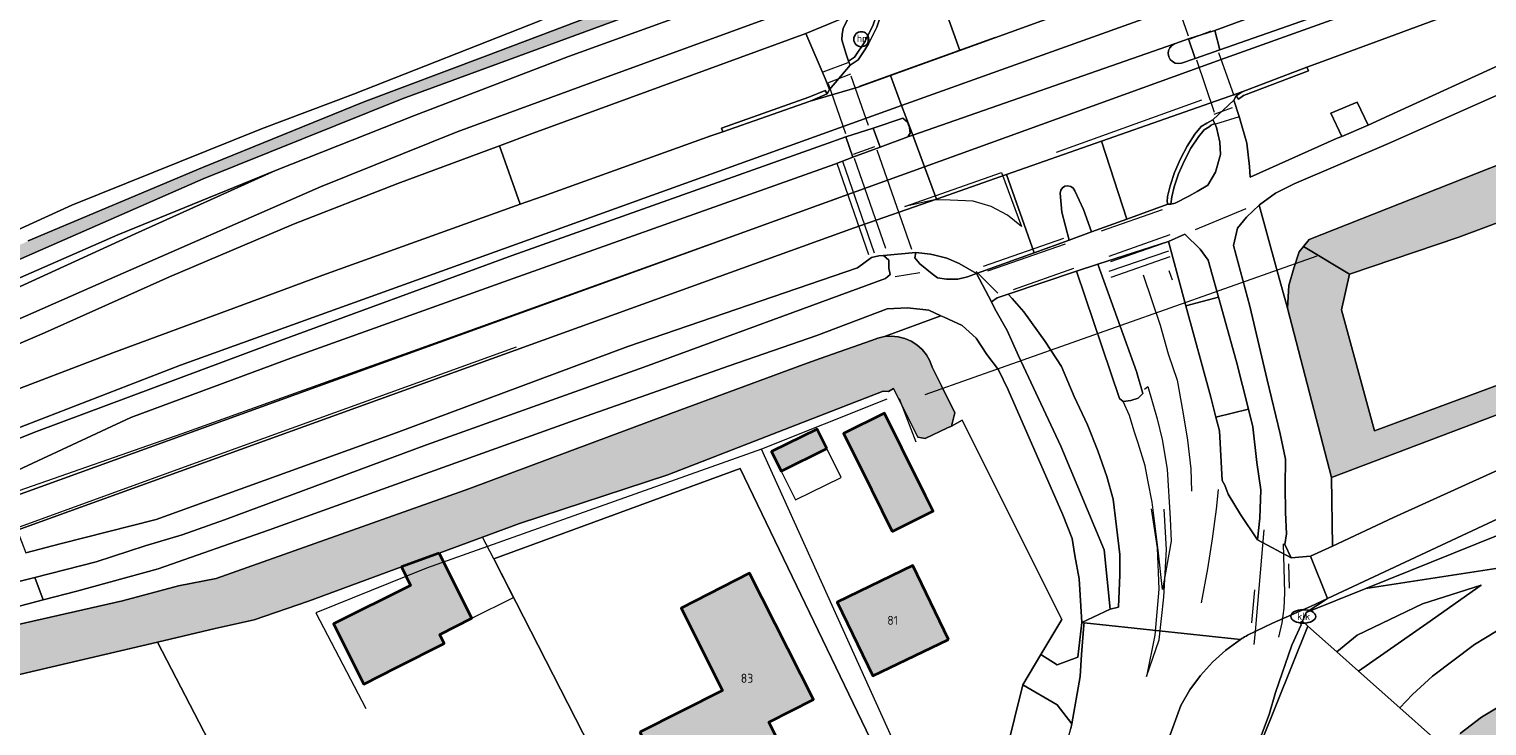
# Model space of a CAD drawing. Header units: metres. Extents: x 46249 to 49371, y 390656 to 391846.
# Tile 7 of 44: x 46554 to 46700, y 390866 to 390936. Entities that reach past the tile are written whole.
import ezdxf
from ezdxf.enums import TextEntityAlignment as Align

# ---------------------------------------------------------------- set-up
doc = ezdxf.new("R2010")
doc.units = ezdxf.units.M
for name, color, linetype, lineweight in [('B-WE-GR-BOUWLAND-G', 80, 'Continuous', 13), ('B-WE-GR-GRAS-G', 60, 'Continuous', 13), ('B-WE-GR-GRAS_KRUIDENRIJK-G', 80, 'Continuous', 18), ('B-WE-GR-HAAG-G', 90, 'GR-HAAG1-SO', 13), ('B-WE-IE-MEUBILAIR-S', 7, 'Continuous', 25), ('B-WE-KW-KUNSTWERK_DUIKER-G', 170, 'Continuous', 18), ('B-WE-OG-BEBOUWING-G', 7, 'Continuous', 35), ('B-WE-OG-BEBOUWING_HUISNUMMER-T18', 10, 'Continuous', 18), ('B-WE-OG-BEBOUWING_LUIFEL-G', 7, 'Continuous', 18), ('B-WE-OG-TERREIN_ERF-G', 7, 'Continuous', 18), ('B-WE-OG-TERREIN_OEVER-G', 7, 'Continuous', 18), ('B-WE-OG-WATER_SLOOT-G', 120, 'Continuous', 18), ('B-WE-VH-GESLOTENVERHARDING_ASFALT-G', 10, 'Continuous', 18), ('B-WE-VH-GESLOTENVERHARDING_BETON-G', 10, 'Continuous', 18), ('B-WE-VH-HALFVERHARDING_GRASBETONSTEEN-G', 130, 'Continuous', 18), ('B-WE-VH-OPENVERHARDING_BETONSTRAATSTEEN-G', 90, 'Continuous', 18), ('B-WE-VH-OPENVERHARDING_TEGEL-G', 90, 'Continuous', 18), ('B-WE-VW-MARKERING-G', 7, 'Continuous', 18)]:
    doc.layers.add(name, color=color, linetype=linetype, lineweight=lineweight)
doc.layers.add('B-WE-OG-BEBOUWING-V', color=7, linetype='Continuous', lineweight=18, true_color=0xd46868)
doc.layers.add('B-WE-OG-WATER_SLOOT-V', color=7, linetype='Continuous', lineweight=18, true_color=0x99cae9)
doc.styles.add('NLCS-ISO', font='NLCS-ISO.ttf')
doc.styles.add('NLCS-ISO-ANNOTATIEF-T18', font='NLCS-ISO.ttf', dxfattribs={"height": 1.8})
doc.linetypes.add('GR-HAAG1-SO', pattern='A,6,[176,NLCS.SHX,S=0.125,R=0,X=0,Y=0],-2', length=8)

# ---------------------------------------------------------------- blocks, each defined once
blk = doc.blocks.new('SIE-MEUBILAIR_PAAL_HECTOMETER-SO')
blk.add_circle((0, 0), 0.75)
at = {"style": 'NLCS-ISO'}
blk.add_text('hm', height=0.75, dxfattribs=at).set_placement((0.16, 0.07), align=Align.MIDDLE_CENTER)
blk = doc.blocks.new('SIE-MEUBILAIR_PUT_KOLK-SO')
blk.add_ellipse((0, 0), major_axis=(1.25, 0), ratio=0.54)
at = {"style": 'NLCS-ISO'}
blk.add_text('klk', height=0.75, dxfattribs=at).set_placement((0.03, 0), align=Align.MIDDLE_CENTER)

msp = doc.modelspace()

# ---------------------------------------------------------------- hatches: boundary and pattern name
at = {"layer": 'B-WE-OG-BEBOUWING-V'}
for points in [[(46640.73, 390885.589), (46644.734, 390887.578), (46644.804, 390887.613), (46644.041, 390889.15), (46641.669, 390893.928), (46639.931, 390897.428), (46635.857, 390895.405), (46637.595, 390891.905)], [(46634.17, 390893.9), (46633.2, 390895.853), (46628.641, 390893.589), (46629.611, 390891.636)], [(46595.357, 390883.429), (46591.57, 390882.029), (46592.493, 390880.186), (46584.776, 390876.322), (46587.79, 390870.304), (46591.073, 390871.948), (46595.864, 390874.348), (46595.404, 390875.266), (46598.635, 390876.885)], [(46615.446, 390865.482), (46619.17, 390858.122), (46629.88, 390863.509), (46628.379, 390866.493), (46632.85, 390868.742), (46626.441, 390881.393), (46619.58, 390877.892), (46623.727, 390869.647)], [(46646.353, 390874.777), (46642.799, 390882.162), (46635.209, 390878.509), (46638.763, 390871.124)]]:
    msp.add_hatch(color=256, dxfattribs=at).paths.add_polyline_path(points)
at = {"layer": 'B-WE-OG-WATER_SLOOT-V'}
for points in [[(46681.901, 390914.134), (46686.518, 390911.365), (46697.478, 390915.089), (46714.34, 390921.381), (46714.897, 390921.665), (46717.139, 390922.966), (46719.255, 390924.597), (46721.643, 390926.956), (46725.02, 390930.099), (46728.219, 390932.555), (46730.928, 390934.154), (46734.385, 390935.985), (46738.073, 390937.372), (46750.822, 390942.661), (46752.007, 390943.157), (46749.743, 390948.572), (46732.666, 390941.423), (46729.344, 390939.598), (46726.278, 390937.698), (46723.445, 390935.463), (46720.97, 390933.475), (46718.409, 390931.313), (46716.383, 390929.064), (46714.6, 390927.725), (46713.196, 390926.944), (46711.45, 390926.006), (46701.831, 390922.481), (46682.471, 390914.852)], [(46628.118, 390946.568), (46625.954, 390946.366), (46626.191, 390943.778), (46625.278, 390942.141), (46623.515, 390941.417), (46621.217, 390940.724), (46610.389, 390937.136), (46600, 390933.201), (46587.723, 390928.605), (46571.637, 390922.057), (46554.198, 390914.691), (46537.073, 390906.758), (46515.163, 390896.716), (46494.103, 390886.957), (46474.554, 390877.891), (46460.514, 390871.564), (46449.213, 390866.622), (46438.227, 390861.616), (46428.551, 390856.809), (46361.88, 390832.404), (46341.113, 390824.971), (46341.622, 390823.675), (46350.083, 390826.76), (46420.266, 390852.276), (46429.752, 390855.878), (46438.731, 390859.916), (46460.074, 390869.864), (46488.972, 390883.211), (46523.725, 390899.518), (46545.887, 390909.591), (46571.7, 390920.924), (46591.658, 390928.92), (46613.946, 390937.104), (46621.123, 390939.623), (46625.467, 390941.134), (46627.482, 390942.267), (46628.111, 390944.47)], [(46686.518, 390911.365), (46681.901, 390914.134), (46681.475, 390913.598), (46680.927, 390911.969), (46680.453, 390910.239), (46680.308, 390907.969), (46684.702, 390890.983), (46716.253, 390902.955), (46715.579, 390904.676), (46715.284, 390905.43), (46689.03, 390895.663), (46685.725, 390907.807)], [(46252.039, 390770.925), (46252.039, 390765.46), (46470.286, 390843.465), (46490.419, 390850.715), (46517.478, 390861.46), (46528.23, 390865.279), (46540.75, 390868.309), (46567.142, 390874.51), (46572.912, 390875.866), (46576.825, 390876.743), (46582.26, 390878.589), (46591.57, 390882.029), (46595.357, 390883.429), (46603.397, 390886.4), (46618.234, 390891.262), (46639.797, 390899.656), (46640.334, 390899.614), (46640.862, 390899.909), (46643.291, 390895.046), (46644.007, 390894.91), (46646.259, 390895.966), (46646.646, 390896.148), (46646.984, 390897.465), (46645.643, 390900.178), (46644.72, 390902.046), (46644.479, 390902.689), (46644.138, 390903.285), (46643.707, 390903.82), (46643.197, 390904.279), (46642.62, 390904.651), (46641.991, 390904.927), (46641.326, 390905.099), (46640.643, 390905.163), (46639.958, 390905.118), (46639.288, 390904.965), (46638.652, 390904.707), (46633.507, 390902.924), (46631.833, 390902.306), (46618.562, 390897.409), (46598.31, 390889.869), (46595.412, 390888.838), (46573.025, 390880.877), (46569.226, 390880.156), (46563.65, 390878.623), (46549.926, 390875.53), (46543.042, 390873.857), (46534.937, 390871.887), (46529.695, 390870.588), (46522.912, 390868.446), (46514.784, 390865.576), (46490.442, 390856.989), (46480.32, 390853.413), (46462.29, 390847.043), (46437.758, 390838.273), (46425.458, 390833.851), (46372.817, 390814.924), (46364.308, 390811.85), (46345.176, 390804.937), (46312.037, 390792.708), (46294.917, 390786.403), (46283.152, 390782.07), (46254.482, 390771.805)], [(46737.34, 390879.362), (46737.931, 390879.953), (46737.772, 390880.885), (46736.999, 390882.089), (46736.249, 390882.589), (46735.534, 390882.732), (46734.027, 390882.185), (46731.856, 390881.65), (46730.32, 390880.616), (46726.901, 390879.545), (46722.62, 390877.531), (46718.691, 390875.951), (46713.148, 390874.046), (46709.763, 390872.66), (46707.123, 390871.452), (46704.462, 390869.628), (46703.125, 390868.823), (46701.244, 390867.879), (46699.725, 390866.99), (46697.585, 390865.35), (46695.752, 390864.181), (46695.603, 390864.313), (46695.477, 390864.21), (46694.44, 390863.176), (46687.792, 390854.686), (46684.186, 390848.088), (46681.298, 390843.108), (46679.298, 390838.058), (46678.672, 390835.25), (46678.682, 390834.503), (46678.736, 390834.453), (46679.192, 390834.029), (46680.083, 390833.706), (46680.774, 390833.676), (46681.425, 390833.975), (46681.997, 390834.883), (46682.95, 390837.367), (46684.262, 390840.784), (46688.675, 390849.323), (46693.189, 390857.145), (46694.634, 390859.036), (46701.954, 390864.681), (46706.772, 390867.544), (46713.318, 390870.408), (46735.385, 390878.544)]]:
    msp.add_hatch(color=256, dxfattribs=at).paths.add_polyline_path(points)

# ---------------------------------------------------------------- linework, layer by layer
at = {"layer": 'B-WE-GR-BOUWLAND-G', "ltscale": 0.2, "flags": 128}
msp.add_lwpolyline([(46521.202, 390901.2), (46558.55, 390918.286), (46577.554, 390925.92), (46586.765, 390929.398), (46605.438, 390936.733)], dxfattribs=at)
at = {"layer": 'B-WE-GR-GRAS-G', "ltscale": 0.2, "flags": 128}
msp.add_lwpolyline([(46668.184, 390836.284), (46671.092, 390835.248), (46671.552, 390836.468), (46671.853, 390837.387), (46676.144, 390835.592), (46677.063, 390835.208), (46678.682, 390834.503), (46678.672, 390835.25), (46679.298, 390838.058), (46681.298, 390843.108), (46684.186, 390848.088), (46687.792, 390854.686), (46694.44, 390863.176), (46695.477, 390864.21), (46695.603, 390864.313), (46694.915, 390864.925), (46691.547, 390867.921), (46687.422, 390871.59), (46685.238, 390873.532), (46682.337, 390876.113), (46666.582, 390836.855), (46668.184, 390836.284)], close=True, dxfattribs=at)
msp.add_lwpolyline([(46581.516, 390846.747), (46567.142, 390874.51), (46567.142, 390874.51), (46540.75, 390868.309)], dxfattribs=at)
at = {"layer": 'B-WE-GR-GRAS_KRUIDENRIJK-G', "ltscale": 0.2, "flags": 128}
for points in [[(46716.337, 390944.691), (46683.43, 390932.54), (46682.253, 390932.103), (46682.395, 390931.735), (46675.896, 390929.256), (46675.414, 390928.908), (46675.176, 390929.233), (46674.944, 390928.799), (46675.479, 390927.155), (46676.225, 390924.487), (46676.487, 390922.163), (46676.581, 390921.096), (46685.277, 390924.985), (46685.747, 390925.161), (46684.645, 390927.507), (46687.276, 390928.605), (46688.38, 390926.286), (46690.474, 390927.255), (46702.591, 390932.808)], [(46626.962, 390939.966), (46608.315, 390933.188), (46592.89, 390927.252), (46578.948, 390921.748), (46564.897, 390915.397), (46545.771, 390906.665)], [(46546.311, 390903.81), (46563.165, 390911.244), (46583.473, 390920.104), (46597.136, 390925.617), (46611.53, 390930.916), (46628.759, 390937.182)], [(46704.525, 390930.748), (46690.421, 390924.453), (46680.986, 390920.408), (46679.119, 390919.497), (46677.487, 390918.31), (46677.456, 390918.281), (46679.214, 390911.926), (46680.308, 390907.969), (46680.453, 390910.239), (46680.927, 390911.969), (46681.475, 390913.598), (46681.901, 390914.134), (46682.471, 390914.852), (46701.831, 390922.481)], [(46548.464, 390898.06), (46562.675, 390903.476), (46574.776, 390907.956), (46583.697, 390911.259), (46603.467, 390918.363), (46603.467, 390918.363), (46601.384, 390924.225), (46591.213, 390920.456), (46580.747, 390916.378), (46568.345, 390911.112), (46555.81, 390905.481), (46547.089, 390901.734)], [(46714.34, 390921.381), (46697.478, 390915.089), (46686.518, 390911.365), (46685.725, 390907.807), (46689.03, 390895.663), (46715.284, 390905.43)], [(46539.97, 390877.248), (46554.856, 390880.987), (46561.007, 390882.532), (46565.912, 390884.145), (46569.623, 390885.239), (46573.864, 390886.741), (46594.069, 390894.26), (46615.854, 390902.061), (46640.059, 390910.943), (46640.51, 390911.343), (46640.397, 390911.952), (46640.38, 390912.77), (46639.835, 390913.237), (46639.386, 390913.196), (46638.63, 390913.043), (46637.229, 390912.015), (46614.243, 390904.132), (46591.031, 390895.483), (46567.011, 390886.796), (46557.395, 390884.347), (46553.937, 390883.442)], [(46549.926, 390875.53), (46563.65, 390878.623), (46569.226, 390880.156), (46573.025, 390880.877), (46595.412, 390888.838), (46598.31, 390889.869), (46618.562, 390897.409), (46631.833, 390902.306), (46633.507, 390902.924), (46638.652, 390904.707), (46639.288, 390904.965), (46639.958, 390905.118), (46645.589, 390907.197), (46644.386, 390907.748), (46642.234, 390908.002), (46640.223, 390907.88), (46633.155, 390905.221), (46624.392, 390902.171), (46608.951, 390896.752), (46592.633, 390890.904), (46578.242, 390885.717), (46567.21, 390881.849), (46559.07, 390879.607), (46555.703, 390878.724), (46546.977, 390876.437)], [(46708.14, 390890.032), (46684.303, 390878.868), (46682.168, 390877.459), (46688.135, 390879.864), (46710.178, 390888.747)], [(46710.178, 390888.747), (46688.135, 390879.864), (46701.589, 390881.947)], [(46701.589, 390881.947), (46688.135, 390879.864), (46682.168, 390877.459), (46681.804, 390876.587), (46682.337, 390876.113), (46685.238, 390873.532), (46687.292, 390875.199), (46693.839, 390878.336), (46699.695, 390880.219), (46694.276, 390876.361), (46687.422, 390871.59), (46691.547, 390867.921), (46692.824, 390869.253), (46694.813, 390871.101), (46699.042, 390874.249), (46701.228, 390875.607)], [(46677.393, 390864.413), (46678.466, 390867.255), (46679.104, 390869.466), (46680.746, 390874.186), (46681.661, 390876.242), (46681.575, 390876.425), (46681.795, 390876.594), (46681.804, 390876.587), (46682.168, 390877.459), (46684.303, 390878.868), (46682.62, 390878.062), (46678.808, 390876.391), (46676.299, 390875.192), (46676.156, 390875.108), (46676.014, 390875.023), (46675.873, 390874.937), (46675.732, 390874.849), (46675.593, 390874.759), (46674.135, 390873.703), (46672.795, 390872.501), (46672.795, 390872.501), (46671.587, 390871.167), (46670.524, 390869.715), (46669.618, 390868.16), (46668.414, 390864.844)], [(46701.228, 390875.607), (46699.042, 390874.249), (46694.813, 390871.101), (46692.824, 390869.253), (46691.547, 390867.921), (46694.915, 390864.925)], [(46697.585, 390865.35), (46699.725, 390866.99), (46701.244, 390867.879)]]:
    msp.add_lwpolyline(points, dxfattribs=at)
for points in [[(46639.34, 390937.896), (46639.45, 390938.318), (46638.359, 390938.029), (46636.682, 390937.399), (46636.318, 390936.971), (46636.028, 390936.489), (46635.822, 390935.967), (46635.703, 390935.417), (46635.675, 390934.856), (46636.109, 390933.413), (46636.336, 390932.698), (46636.95, 390933.095), (46637.967, 390934.634), (46638.801, 390936.341), (46639.34, 390937.896)], [(46632.359, 390929.102), (46634.02, 390929.782), (46634.189, 390929.427), (46634.423, 390929.863), (46634.005, 390930.974), (46632.072, 390935.478), (46604.769, 390925.479), (46601.384, 390924.225), (46603.467, 390918.363), (46605.753, 390919.185), (46622.57, 390925.219), (46623.745, 390925.616), (46623.62, 390925.985), (46632.359, 390929.102)], [(46673.202, 390926.06), (46673.041, 390926.47), (46672.647, 390926.287), (46672.46, 390926.117), (46671.945, 390925.817), (46671.391, 390925.125), (46670.629, 390923.976), (46669.975, 390922.745), (46669.402, 390921.413), (46668.969, 390920.1), (46668.735, 390919.12), (46668.609, 390918.378), (46669.042, 390918.467), (46670.41, 390919.188), (46671.253, 390919.659), (46672.337, 390920.297), (46673.1, 390921.596), (46673.608, 390923.356), (46673.524, 390924.586), (46673.202, 390926.06)], [(46578.948, 390921.748), (46563.169, 390915.3), (46536.032, 390903.412), (46489.143, 390881.739), (46451.32, 390863.908), (46431.232, 390854.448), (46432.14, 390854.782), (46436.824, 390856.375), (46438.031, 390856.911), (46455.535, 390864.68), (46470.265, 390871.288), (46475.903, 390874.008), (46493.799, 390882.782), (46512.695, 390891.297), (46528.814, 390898.844), (46545.771, 390906.665), (46564.897, 390915.397), (46578.948, 390921.748)], [(46680.308, 390907.969), (46679.214, 390911.926), (46677.456, 390918.281), (46676.202, 390917.088), (46675.302, 390915.988), (46674.894, 390914.232), (46676.524, 390908.15), (46678.254, 390900.766), (46679.57, 390895.367), (46680.121, 390892.839), (46680.086, 390890.152), (46680.096, 390887.486), (46680.213, 390885.365), (46680.042, 390884.295), (46680.667, 390882.93), (46682.6, 390883.099), (46684.821, 390884.131), (46684.702, 390890.983), (46680.308, 390907.969)], [(46670.027, 390915.362), (46668.378, 390914.634), (46670.135, 390908.188), (46673.394, 390909.07), (46672.369, 390912.772), (46671.556, 390913.887), (46670.027, 390915.362)], [(46643.085, 390913.542), (46643, 390913.007), (46643.471, 390912.397), (46644.725, 390911.402), (46645.271, 390910.992), (46646.151, 390910.871), (46647.283, 390910.866), (46648.254, 390911.092), (46649.15, 390911.419), (46647.416, 390912.441), (46646.189, 390912.954), (46644.971, 390913.265), (46644.568, 390913.368), (46643.085, 390913.542)], [(46652.315, 390909.371), (46651.229, 390908.994), (46650.666, 390908.589), (46651.012, 390907.894), (46652.226, 390905.724), (46653.383, 390903.198), (46657.609, 390894.149), (46661.936, 390883.741), (46662.561, 390877.806), (46663.385, 390877.991), (46663.519, 390881.245), (46663.499, 390883.273), (46662.836, 390888.807), (46662.209, 390891.079), (46661.3, 390893.664), (46660.27, 390896.276), (46658.944, 390899.11), (46657.68, 390902.11), (46656.03, 390904.631), (46653.903, 390907.594), (46652.739, 390908.933), (46652.315, 390909.371)], [(46673.394, 390909.07), (46670.135, 390908.188), (46672.627, 390899.042), (46673.139, 390897.03), (46676.401, 390897.837), (46675.19, 390902.584), (46673.394, 390909.07)], [(46650.183, 390903.327), (46649.13, 390904.965), (46647.728, 390906.224), (46645.92, 390907.046), (46645.589, 390907.197), (46639.958, 390905.118), (46640.643, 390905.163), (46641.326, 390905.099), (46641.991, 390904.927), (46642.62, 390904.651), (46643.197, 390904.279), (46643.707, 390903.82), (46644.138, 390903.285), (46644.479, 390902.689), (46644.72, 390902.046), (46645.643, 390900.178), (46646.984, 390897.465), (46646.646, 390896.148), (46647.722, 390896.745), (46657.719, 390876.761), (46655.611, 390873.249), (46657.239, 390872.229), (46659.304, 390873.009), (46659.702, 390876.468), (46659.437, 390880.834), (46659.002, 390883.168), (46658.736, 390884.889), (46657.797, 390887.241), (46652.325, 390899.793), (46651.361, 390901.775), (46650.183, 390903.327)], [(46718.289, 390903.727), (46716.253, 390902.955), (46684.702, 390890.983), (46684.821, 390884.131), (46690.931, 390886.97), (46700.99, 390891.577), (46704.784, 390893.149), (46712.525, 390896.749), (46717.988, 390899.608), (46718.901, 390900.44), (46718.738, 390901.576), (46718.289, 390903.727)], [(46676.401, 390897.837), (46673.139, 390897.03), (46673.486, 390895.664), (46673.753, 390890.693), (46674.027, 390890.214), (46674.378, 390889.327), (46675.608, 390887.303), (46677.302, 390884.748), (46677.545, 390886.924), (46677.619, 390889.766), (46677.221, 390892.502), (46676.85, 390896.076), (46676.401, 390897.837)], [(46685.238, 390873.532), (46687.422, 390871.59), (46694.276, 390876.361), (46699.695, 390880.219), (46693.839, 390878.336), (46687.292, 390875.199), (46685.238, 390873.532)], [(46665.239, 390835.905), (46664.757, 390834.217), (46664.743, 390832.933), (46666.931, 390832.228), (46667.62, 390834.836), (46668.184, 390836.284), (46666.582, 390836.855), (46682.337, 390876.113), (46681.804, 390876.587), (46681.795, 390876.594), (46681.575, 390876.425), (46681.661, 390876.242), (46680.746, 390874.186), (46679.104, 390869.466), (46678.466, 390867.255), (46677.393, 390864.413), (46676.01, 390861.189), (46674.17, 390857.149), (46667.778, 390842.292), (46666.55, 390839.605), (46666.927, 390839.447), (46666.477, 390838.355), (46665.239, 390835.905)], [(46649.659, 390853.484), (46654.574, 390851.605), (46656.262, 390857.345), (46658.62, 390865.83), (46658.713, 390866.317), (46657.229, 390868.229), (46653.801, 390870.232), (46649.659, 390853.484)]]:
    msp.add_lwpolyline(points, close=True, dxfattribs=at)
at = {"layer": 'B-WE-GR-HAAG-G', "ltscale": 0.2, "flags": 128}
for points in [[(46640.185, 390898.843), (46627.613, 390893.828), (46594.08, 390881.911), (46582.995, 390877.44), (46587.99, 390867.864)], [(46643.126, 390894.549), (46641.441, 390898.889)], [(46643.529, 390858.666), (46627.613, 390893.828)]]:
    msp.add_lwpolyline(points, dxfattribs=at)
at = {"layer": 'B-WE-KW-KUNSTWERK_DUIKER-G', "ltscale": 0.2, "flags": 128}
msp.add_lwpolyline([(46644.02, 390899.3), (46683.27, 390913.19)], dxfattribs=at)
at = {"layer": 'B-WE-OG-BEBOUWING-G', "ltscale": 0.2, "flags": 128}
for points in [[(46640.73, 390885.589), (46644.734, 390887.578), (46644.804, 390887.613), (46644.041, 390889.15), (46641.669, 390893.928), (46639.931, 390897.428), (46635.857, 390895.405), (46637.595, 390891.905), (46640.73, 390885.589)], [(46634.17, 390893.9), (46633.2, 390895.853), (46628.641, 390893.589), (46629.611, 390891.636), (46634.17, 390893.9)], [(46595.357, 390883.429), (46591.57, 390882.029), (46592.493, 390880.186), (46584.776, 390876.322), (46587.79, 390870.304), (46591.073, 390871.948), (46595.864, 390874.348), (46595.404, 390875.266), (46598.635, 390876.885), (46595.357, 390883.429)], [(46615.446, 390865.482), (46619.17, 390858.122), (46629.88, 390863.509), (46628.379, 390866.493), (46632.85, 390868.742), (46626.441, 390881.393), (46619.58, 390877.892), (46623.727, 390869.647), (46615.446, 390865.482)], [(46646.353, 390874.777), (46642.799, 390882.162), (46635.209, 390878.509), (46638.763, 390871.124), (46646.353, 390874.777)]]:
    msp.add_lwpolyline(points, close=True, dxfattribs=at)
at = {"layer": 'B-WE-OG-BEBOUWING_LUIFEL-G', "ltscale": 0.2, "flags": 128}
for points in [[(46634.17, 390893.9), (46629.611, 390891.636), (46631.048, 390888.741), (46635.608, 390891.005), (46634.17, 390893.9)], [(46595.357, 390883.429), (46598.635, 390876.885), (46602.793, 390878.968), (46600.814, 390882.84), (46599.694, 390885.032), (46595.357, 390883.429)]]:
    msp.add_lwpolyline(points, close=True, dxfattribs=at)
at = {"layer": 'B-WE-OG-TERREIN_ERF-G', "ltscale": 0.2, "flags": 128}
for points in [[(46649.659, 390853.484), (46653.801, 390870.232), (46655.611, 390873.249), (46657.719, 390876.761), (46647.722, 390896.745), (46646.646, 390896.148), (46646.259, 390895.966), (46644.007, 390894.91), (46643.291, 390895.046), (46643.291, 390895.046), (46640.862, 390899.909), (46640.334, 390899.614), (46639.797, 390899.656), (46618.234, 390891.262), (46603.397, 390886.4), (46595.357, 390883.429), (46598.635, 390876.885), (46595.404, 390875.266), (46595.864, 390874.348), (46591.073, 390871.948), (46587.79, 390870.304), (46584.776, 390876.322), (46592.493, 390880.186), (46591.57, 390882.029), (46582.26, 390878.589), (46576.825, 390876.743), (46572.912, 390875.866), (46567.142, 390874.51), (46581.516, 390846.747)], [(46616.404, 390852.341), (46600.814, 390882.84), (46625.5, 390891.889), (46642.883, 390855.773)]]:
    msp.add_lwpolyline(points, dxfattribs=at)
for points in [[(46644.804, 390887.613), (46644.734, 390887.578), (46640.73, 390885.589), (46637.595, 390891.905), (46635.857, 390895.405), (46639.931, 390897.428), (46641.669, 390893.928), (46644.041, 390889.15), (46644.804, 390887.613)], [(46629.611, 390891.636), (46628.641, 390893.589), (46633.2, 390895.853), (46634.17, 390893.9), (46629.611, 390891.636)], [(46625.5, 390891.889), (46600.814, 390882.84), (46616.404, 390852.341), (46629.945, 390825.849), (46630.557, 390824.761), (46638.889, 390809.94), (46639.999, 390807.699), (46651.55, 390847.515), (46651.933, 390848.282), (46648.848, 390850.205), (46642.01, 390854.039), (46640.899, 390854.662), (46642.883, 390855.773), (46625.5, 390891.889)], [(46615.446, 390865.482), (46623.727, 390869.647), (46619.58, 390877.892), (46626.441, 390881.393), (46632.85, 390868.742), (46628.379, 390866.493), (46629.88, 390863.509), (46619.17, 390858.122), (46615.446, 390865.482)], [(46646.353, 390874.777), (46638.763, 390871.124), (46635.209, 390878.509), (46642.799, 390882.162), (46646.353, 390874.777)]]:
    msp.add_lwpolyline(points, close=True, dxfattribs=at)
at = {"layer": 'B-WE-OG-TERREIN_OEVER-G', "ltscale": 0.2, "flags": 128}
for points in [[(46536.032, 390903.412), (46563.169, 390915.3), (46578.948, 390921.748), (46578.948, 390921.748), (46592.89, 390927.252), (46608.315, 390933.188), (46626.962, 390939.966), (46627.716, 390940.421), (46629.123, 390941.918), (46629.585, 390943.313), (46629.765, 390944.966), (46629.581, 390946.705), (46628.118, 390946.568), (46628.111, 390944.47), (46627.482, 390942.267), (46625.467, 390941.134), (46621.123, 390939.623), (46613.946, 390937.104), (46591.658, 390928.92), (46571.7, 390920.924), (46545.887, 390909.591)], [(46554.198, 390914.691), (46571.637, 390922.057), (46587.723, 390928.605), (46600, 390933.201), (46610.389, 390937.136), (46621.217, 390940.724), (46623.515, 390941.417), (46625.278, 390942.141), (46626.191, 390943.778), (46625.954, 390946.366), (46625.954, 390946.366), (46624.532, 390946.233), (46624.71, 390944.358), (46623.716, 390943.792), (46614.342, 390940.057), (46605.438, 390936.733), (46586.765, 390929.398), (46577.554, 390925.92), (46558.55, 390918.286), (46521.202, 390901.2)]]:
    msp.add_lwpolyline(points, dxfattribs=at)
at = {"layer": 'B-WE-OG-WATER_SLOOT-G', "ltscale": 0.2, "flags": 128}
for points in [[(46545.887, 390909.591), (46571.7, 390920.924), (46591.658, 390928.92), (46613.946, 390937.104), (46621.123, 390939.623), (46625.467, 390941.134), (46627.482, 390942.267), (46628.111, 390944.47), (46628.118, 390946.568), (46628.118, 390946.568), (46625.954, 390946.366), (46626.191, 390943.778), (46625.278, 390942.141), (46623.515, 390941.417), (46621.217, 390940.724), (46610.389, 390937.136), (46600, 390933.201), (46587.723, 390928.605), (46571.637, 390922.057), (46554.198, 390914.691)], [(46701.831, 390922.481), (46682.471, 390914.852), (46681.901, 390914.134), (46681.901, 390914.134), (46686.518, 390911.365), (46697.478, 390915.089), (46714.34, 390921.381)], [(46540.75, 390868.309), (46567.142, 390874.51), (46572.912, 390875.866), (46576.825, 390876.743), (46582.26, 390878.589), (46591.57, 390882.029), (46595.357, 390883.429), (46603.397, 390886.4), (46618.234, 390891.262), (46639.797, 390899.656), (46640.334, 390899.614), (46640.862, 390899.909), (46643.291, 390895.046), (46644.007, 390894.91), (46646.259, 390895.966), (46646.646, 390896.148), (46646.984, 390897.465), (46645.643, 390900.178), (46644.72, 390902.046), (46644.479, 390902.689), (46644.138, 390903.285), (46643.707, 390903.82), (46643.197, 390904.279), (46642.62, 390904.651), (46641.991, 390904.927), (46641.326, 390905.099), (46640.643, 390905.163), (46639.958, 390905.118), (46639.288, 390904.965), (46638.652, 390904.707), (46633.507, 390902.924), (46631.833, 390902.306), (46618.562, 390897.409), (46598.31, 390889.869), (46595.412, 390888.838), (46573.025, 390880.877), (46569.226, 390880.156), (46563.65, 390878.623), (46549.926, 390875.53)], [(46701.244, 390867.879), (46699.725, 390866.99), (46697.585, 390865.35)]]:
    msp.add_lwpolyline(points, dxfattribs=at)
msp.add_lwpolyline([(46686.518, 390911.365), (46681.901, 390914.134), (46681.475, 390913.598), (46680.927, 390911.969), (46680.453, 390910.239), (46680.308, 390907.969), (46684.702, 390890.983), (46716.253, 390902.955), (46715.579, 390904.676), (46715.284, 390905.43), (46689.03, 390895.663), (46685.725, 390907.807), (46686.518, 390911.365)], close=True, dxfattribs=at)
at = {"layer": 'B-WE-VH-GESLOTENVERHARDING_ASFALT-G', "ltscale": 0.2, "flags": 128}
for points in [[(46641.657, 390928.258), (46672.155, 390939.218), (46737.736, 390962.927), (46736.527, 390966.156), (46671.974, 390942.646), (46659.202, 390938.021), (46647.493, 390933.781), (46640.533, 390931.26), (46641.657, 390928.258)], [(46669.002, 390934.453), (46670.382, 390934.945), (46673.033, 390935.79), (46706.291, 390947.993), (46736.576, 390958.75), (46738.889, 390959.847), (46737.736, 390962.927), (46672.155, 390939.218), (46641.657, 390928.258), (46642.086, 390927.114), (46642.768, 390925.292), (46669.002, 390934.453)], [(46675.751, 390929.644), (46682.253, 390932.103), (46683.43, 390932.54), (46716.337, 390944.691), (46741.022, 390954.15), (46739.75, 390957.546), (46731.524, 390954.262), (46712.206, 390946.848), (46693.007, 390939.818), (46674.044, 390932.995), (46643.96, 390922.108), (46645.163, 390918.896), (46652.162, 390921.355), (46661.664, 390924.694), (46675.751, 390929.644)], [(46645.125, 390940.435), (46647.493, 390933.781), (46659.202, 390938.021), (46656.093, 390944.376), (46650.866, 390942.514), (46651.212, 390941.444), (46651.336, 390940.561), (46651.166, 390939.645), (46650.93, 390939.072), (46650.654, 390938.736), (46650.243, 390938.528), (46649.757, 390938.584), (46649.386, 390938.921), (46648.228, 390941.609), (46645.125, 390940.435)], [(46636.033, 390939.881), (46628.759, 390937.182), (46611.53, 390930.916), (46597.136, 390925.617), (46583.473, 390920.104), (46563.165, 390911.244), (46546.311, 390903.81), (46547.089, 390901.734), (46555.81, 390905.481), (46568.345, 390911.112), (46580.747, 390916.378), (46591.213, 390920.456), (46601.384, 390924.225), (46604.769, 390925.479), (46632.072, 390935.478), (46636.682, 390937.399), (46636.033, 390939.881)], [(46647.493, 390933.781), (46645.125, 390940.435), (46639.924, 390938.468), (46639.746, 390937.778), (46639.186, 390936.125), (46638.336, 390934.429), (46637.972, 390933.858), (46637.321, 390932.839), (46636.516, 390932.297), (46634.423, 390929.863), (46634.189, 390929.427), (46632.502, 390928.714), (46637.297, 390930.088), (46640.533, 390931.26), (46647.493, 390933.781)], [(46636.682, 390937.399), (46632.072, 390935.478), (46634.005, 390930.974), (46634.423, 390929.863), (46636.516, 390932.297), (46636.336, 390932.698), (46636.109, 390933.413), (46635.675, 390934.856), (46635.703, 390935.417), (46635.822, 390935.967), (46636.028, 390936.489), (46636.318, 390936.971), (46636.682, 390937.399)], [(46673.033, 390935.79), (46670.382, 390934.945), (46671.061, 390932.99), (46673.539, 390933.846), (46673.033, 390935.79)], [(46548.464, 390898.06), (46549.742, 390894.646), (46569.431, 390902.244), (46627.919, 390923.321), (46641.657, 390928.258), (46640.533, 390931.26), (46637.297, 390930.088), (46632.502, 390928.714), (46623.745, 390925.616), (46622.57, 390925.219), (46605.753, 390919.185), (46603.467, 390918.363), (46583.697, 390911.259), (46574.776, 390907.956), (46562.675, 390903.476), (46548.464, 390898.06)], [(46661.664, 390924.694), (46664.206, 390916.87), (46668.32, 390918.366), (46668.245, 390918.611), (46668.296, 390919.149), (46668.551, 390920.218), (46668.996, 390921.567), (46669.584, 390922.933), (46670.256, 390924.198), (46671.04, 390925.381), (46671.657, 390926.151), (46672.242, 390926.492), (46672.83, 390926.84), (46674.944, 390928.799), (46675.176, 390929.233), (46675.751, 390929.644), (46661.664, 390924.694)], [(46602.662, 390913.253), (46633.831, 390924.317), (46636.076, 390925.114), (46638.812, 390926), (46641.798, 390927.012), (46642.255, 390926.582), (46642.459, 390926.071), (46642.508, 390925.492), (46642.285, 390925.123), (46642.768, 390925.292), (46642.086, 390927.114), (46641.657, 390928.258), (46627.919, 390923.321), (46569.431, 390902.244), (46549.742, 390894.646), (46550.113, 390893.656), (46555.026, 390895.594), (46578.465, 390904.347), (46602.662, 390913.253)], [(46642.768, 390925.292), (46642.285, 390925.123), (46639.522, 390924.081), (46636.78, 390923.097), (46634.986, 390922.386), (46602.762, 390910.932), (46580.773, 390903.036), (46564.483, 390897.008), (46551.176, 390890.815), (46551.932, 390888.796), (46608.262, 390909.204), (46635.921, 390919.199), (46643.96, 390922.108), (46642.768, 390925.292)], [(46638.812, 390926), (46636.076, 390925.114), (46636.78, 390923.097), (46639.522, 390924.081), (46638.812, 390926)], [(46664.206, 390916.87), (46661.664, 390924.694), (46652.162, 390921.355), (46654.935, 390913.514), (46658.439, 390914.782), (46657.691, 390917.593), (46657.524, 390919.483), (46657.593, 390919.771), (46657.767, 390920.012), (46658.019, 390920.167), (46658.312, 390920.215), (46658.601, 390920.147), (46658.841, 390919.974), (46658.998, 390919.722), (46659.888, 390917.836), (46660.689, 390915.591), (46664.206, 390916.87)], [(46551.932, 390888.796), (46553.087, 390885.712), (46636.917, 390915.998), (46645.163, 390918.896), (46643.96, 390922.108), (46635.921, 390919.199), (46608.262, 390909.204), (46551.932, 390888.796)], [(46652.162, 390921.355), (46645.163, 390918.896), (46636.917, 390915.998), (46553.087, 390885.712), (46553.937, 390883.442), (46557.395, 390884.347), (46567.011, 390886.796), (46591.031, 390895.483), (46614.243, 390904.132), (46637.229, 390912.015), (46638.63, 390913.043), (46639.386, 390913.196), (46639.835, 390913.237), (46643.085, 390913.542), (46644.568, 390913.368), (46644.971, 390913.265), (46646.189, 390912.954), (46647.416, 390912.441), (46649.15, 390911.419), (46654.935, 390913.514), (46652.162, 390921.355)], [(46673.486, 390895.664), (46673.139, 390897.03), (46672.627, 390899.042), (46670.135, 390908.188), (46668.378, 390914.634), (46661.325, 390912.383), (46665.177, 390901.605), (46665.819, 390899.421), (46665.355, 390898.933), (46664.63, 390898.711), (46663.854, 390898.604), (46663.471, 390898.896), (46659.16, 390911.68), (46652.315, 390909.371), (46652.739, 390908.933), (46653.903, 390907.594), (46656.03, 390904.631), (46657.68, 390902.11), (46658.944, 390899.11), (46660.27, 390896.276), (46661.3, 390893.664), (46662.209, 390891.079), (46662.836, 390888.807), (46663.499, 390883.273), (46663.519, 390881.245), (46663.385, 390877.991), (46662.561, 390877.806), (46659.702, 390876.468), (46659.932, 390876.443), (46674.967, 390874.826), (46675.593, 390874.759), (46675.732, 390874.849), (46675.873, 390874.937), (46676.014, 390875.023), (46676.156, 390875.108), (46676.299, 390875.192), (46678.808, 390876.391), (46682.62, 390878.062), (46684.303, 390878.868), (46682.6, 390883.099), (46680.667, 390882.93), (46677.302, 390884.748), (46675.608, 390887.303), (46674.378, 390889.327), (46674.027, 390890.214), (46673.753, 390890.693), (46673.486, 390895.664)], [(46554.856, 390880.987), (46555.703, 390878.724), (46559.07, 390879.607), (46567.21, 390881.849), (46578.242, 390885.717), (46592.633, 390890.904), (46608.951, 390896.752), (46624.392, 390902.171), (46633.155, 390905.221), (46640.223, 390907.88), (46642.234, 390908.002), (46644.386, 390907.748), (46645.589, 390907.197), (46645.92, 390907.046), (46647.728, 390906.224), (46649.13, 390904.965), (46650.183, 390903.327), (46651.361, 390901.775), (46652.325, 390899.793), (46657.797, 390887.241), (46658.736, 390884.889), (46659.002, 390883.168), (46659.437, 390880.834), (46659.702, 390876.468), (46662.561, 390877.806), (46661.936, 390883.741), (46657.609, 390894.149), (46653.383, 390903.198), (46652.226, 390905.724), (46651.012, 390907.894), (46650.666, 390908.589), (46649.15, 390911.419), (46648.254, 390911.092), (46647.283, 390910.866), (46646.151, 390910.871), (46645.271, 390910.992), (46644.725, 390911.402), (46643.471, 390912.397), (46643, 390913.007), (46643.085, 390913.542), (46639.835, 390913.237), (46640.38, 390912.77), (46640.397, 390911.952), (46640.51, 390911.343), (46640.059, 390910.943), (46615.854, 390902.061), (46594.069, 390894.26), (46573.864, 390886.741), (46569.623, 390885.239), (46565.912, 390884.145), (46561.007, 390882.532), (46554.856, 390880.987)], [(46459.734, 390849.967), (46460.634, 390847.604), (46474.794, 390852.741), (46497.385, 390860.884), (46514.705, 390867.193), (46522.989, 390870.022), (46527.085, 390871.237), (46529.404, 390871.886), (46546.977, 390876.437), (46555.703, 390878.724), (46554.856, 390880.987), (46539.97, 390877.248), (46531.063, 390875.234), (46529.716, 390874.81), (46519.742, 390871.701), (46501.091, 390865.115), (46477.645, 390856.497), (46459.734, 390849.967)]]:
    msp.add_lwpolyline(points, close=True, dxfattribs=at)
for points in [[(46713.019, 390948.209), (46689.093, 390939.319), (46673.539, 390933.846), (46671.061, 390932.99), (46669.69, 390932.511), (46669.38, 390932.467), (46669.071, 390932.518), (46668.792, 390932.66), (46668.568, 390932.878), (46668.42, 390933.154), (46668.362, 390933.461), (46668.398, 390933.772), (46668.526, 390934.058), (46668.734, 390934.292), (46669.002, 390934.453), (46669.002, 390934.453), (46642.768, 390925.292), (46643.96, 390922.108), (46674.044, 390932.995), (46693.007, 390939.818), (46712.206, 390946.848)], [(46702.591, 390932.808), (46690.474, 390927.255), (46688.38, 390926.286), (46685.747, 390925.161), (46685.277, 390924.985), (46676.581, 390921.096), (46676.487, 390922.163), (46676.225, 390924.487), (46675.479, 390927.155), (46674.944, 390928.799), (46672.83, 390926.84), (46673.041, 390926.47), (46673.202, 390926.06), (46673.524, 390924.586), (46673.608, 390923.356), (46673.1, 390921.596), (46672.337, 390920.297), (46671.253, 390919.659), (46670.41, 390919.188), (46669.042, 390918.467), (46668.609, 390918.378), (46668.32, 390918.366), (46664.206, 390916.87), (46660.689, 390915.591), (46658.439, 390914.782), (46654.935, 390913.514), (46649.15, 390911.419), (46650.666, 390908.589), (46651.229, 390908.994), (46652.315, 390909.371), (46659.16, 390911.68), (46661.325, 390912.383), (46668.378, 390914.634), (46670.027, 390915.362), (46671.556, 390913.887), (46672.369, 390912.772), (46673.394, 390909.07), (46675.19, 390902.584), (46676.401, 390897.837), (46676.85, 390896.076), (46677.221, 390892.502), (46677.619, 390889.766), (46677.545, 390886.924), (46677.302, 390884.748), (46680.667, 390882.93), (46680.042, 390884.295), (46680.213, 390885.365), (46680.096, 390887.486), (46680.086, 390890.152), (46680.121, 390892.839), (46679.57, 390895.367), (46678.254, 390900.766), (46676.524, 390908.15), (46674.894, 390914.232), (46675.302, 390915.988), (46676.202, 390917.088), (46677.456, 390918.281), (46677.487, 390918.31), (46679.119, 390919.497), (46680.986, 390920.408), (46690.421, 390924.453), (46704.525, 390930.748)], [(46668.414, 390864.844), (46669.618, 390868.16), (46670.524, 390869.715), (46671.587, 390871.167), (46672.795, 390872.501), (46674.135, 390873.703), (46675.593, 390874.759), (46674.967, 390874.826), (46659.932, 390876.443), (46659.914, 390876.205), (46659.69, 390873.265), (46659.557, 390871.049), (46658.713, 390866.317), (46658.62, 390865.83)]]:
    msp.add_lwpolyline(points, dxfattribs=at)
at = {"layer": 'B-WE-VH-GESLOTENVERHARDING_BETON-G', "ltscale": 0.2, "flags": 128}
for points in [[(46761.476, 390970.566), (46738.889, 390959.847), (46736.576, 390958.75), (46706.291, 390947.993), (46673.033, 390935.79), (46673.539, 390933.846), (46689.093, 390939.319), (46713.019, 390948.209), (46736.814, 390957.509), (46739.37, 390958.561), (46743.346, 390960.198), (46761.793, 390967.71), (46781.295, 390976.283), (46781.679, 390976.652), (46781.536, 390977.384), (46781.196, 390977.945), (46780.553, 390978.146), (46761.476, 390970.566)], [(46670.382, 390934.945), (46669.002, 390934.453), (46668.734, 390934.292), (46668.526, 390934.058), (46668.398, 390933.772), (46668.362, 390933.461), (46668.42, 390933.154), (46668.568, 390932.878), (46668.792, 390932.66), (46669.071, 390932.518), (46669.38, 390932.467), (46669.69, 390932.511), (46671.061, 390932.99), (46670.382, 390934.945)], [(46642.255, 390926.582), (46641.798, 390927.012), (46638.812, 390926), (46639.522, 390924.081), (46642.285, 390925.123), (46642.508, 390925.492), (46642.459, 390926.071), (46642.255, 390926.582)], [(46636.78, 390923.097), (46636.076, 390925.114), (46633.831, 390924.317), (46602.662, 390913.253), (46578.465, 390904.347), (46555.026, 390895.594), (46550.113, 390893.656), (46535.897, 390888.047), (46532.431, 390886.679), (46511.759, 390877.653), (46511.463, 390877.517), (46511.152, 390876.934), (46511.391, 390876.053), (46511.926, 390875.664), (46512.868, 390875.711), (46538.588, 390884.957), (46551.176, 390890.815), (46564.483, 390897.008), (46580.773, 390903.036), (46602.762, 390910.932), (46634.986, 390922.386), (46636.78, 390923.097)], [(46659.888, 390917.836), (46658.998, 390919.722), (46658.841, 390919.974), (46658.601, 390920.147), (46658.312, 390920.215), (46658.019, 390920.167), (46657.767, 390920.012), (46657.593, 390919.771), (46657.524, 390919.483), (46657.691, 390917.593), (46658.439, 390914.782), (46660.689, 390915.591), (46659.888, 390917.836)], [(46661.325, 390912.383), (46659.16, 390911.68), (46663.471, 390898.896), (46663.854, 390898.604), (46664.63, 390898.711), (46665.355, 390898.933), (46665.819, 390899.421), (46665.177, 390901.605), (46661.325, 390912.383)]]:
    msp.add_lwpolyline(points, close=True, dxfattribs=at)
at = {"layer": 'B-WE-VH-HALFVERHARDING_GRASBETONSTEEN-G', "ltscale": 0.2, "flags": 128}
for points in [[(46639.45, 390938.318), (46639.34, 390937.896), (46638.801, 390936.341), (46637.967, 390934.634), (46636.95, 390933.095), (46636.336, 390932.698), (46636.516, 390932.297), (46637.321, 390932.839), (46637.972, 390933.858), (46638.336, 390934.429), (46639.186, 390936.125), (46639.746, 390937.778), (46639.924, 390938.468), (46639.45, 390938.318)], [(46682.395, 390931.735), (46682.253, 390932.103), (46675.751, 390929.644), (46675.176, 390929.233), (46675.414, 390928.908), (46675.896, 390929.256), (46682.395, 390931.735)], [(46634.189, 390929.427), (46634.02, 390929.782), (46632.359, 390929.102), (46623.62, 390925.985), (46623.745, 390925.616), (46632.502, 390928.714), (46634.189, 390929.427)], [(46673.041, 390926.47), (46672.83, 390926.84), (46672.242, 390926.492), (46671.657, 390926.151), (46671.04, 390925.381), (46670.256, 390924.198), (46669.584, 390922.933), (46668.996, 390921.567), (46668.551, 390920.218), (46668.296, 390919.149), (46668.245, 390918.611), (46668.32, 390918.366), (46668.609, 390918.378), (46668.735, 390919.12), (46668.969, 390920.1), (46669.402, 390921.413), (46669.975, 390922.745), (46670.629, 390923.976), (46671.391, 390925.125), (46671.945, 390925.817), (46672.46, 390926.117), (46672.647, 390926.287), (46673.041, 390926.47)]]:
    msp.add_lwpolyline(points, close=True, dxfattribs=at)
at = {"layer": 'B-WE-VH-OPENVERHARDING_BETONSTRAATSTEEN-G', "ltscale": 0.2, "flags": 128}
for points in [[(46757.166, 390911.026), (46755.586, 390915.245), (46742.031, 390909.627), (46728.313, 390903.814), (46722.542, 390901.446), (46717.988, 390899.608), (46712.525, 390896.749), (46704.784, 390893.149), (46700.99, 390891.577), (46690.931, 390886.97), (46684.821, 390884.131), (46682.6, 390883.099), (46684.303, 390878.868), (46708.14, 390890.032), (46718.469, 390894.708), (46728.139, 390899.384), (46742.003, 390904.878), (46757.166, 390911.026)], [(46658.713, 390866.317), (46659.557, 390871.049), (46659.69, 390873.265), (46659.914, 390876.205), (46659.932, 390876.443), (46659.702, 390876.468), (46659.304, 390873.009), (46657.239, 390872.229), (46655.611, 390873.249), (46653.801, 390870.232), (46657.229, 390868.229), (46658.713, 390866.317)]]:
    msp.add_lwpolyline(points, close=True, dxfattribs=at)
at = {"layer": 'B-WE-VH-OPENVERHARDING_TEGEL-G', "ltscale": 0.2, "flags": 128}
msp.add_lwpolyline([(46687.276, 390928.605), (46684.645, 390927.507), (46685.747, 390925.161), (46688.38, 390926.286), (46687.276, 390928.605)], close=True, dxfattribs=at)
at = {"layer": 'B-WE-VW-MARKERING-G', "ltscale": 0.2, "flags": 128}
for points in [[(46667.224, 390944.27), (46670.359, 390935.236)], [(46651.022, 390935.085), (46637.407, 390930.169)], [(46672.626, 390935.709), (46670.53, 390934.916)], [(46673.395, 390933.591), (46674.915, 390929.274)], [(46633.81, 390931.637), (46636.306, 390932.573)], [(46671.185, 390932.844), (46672.978, 390927.59)], [(46634.286, 390930.545), (46636.591, 390931.433)], [(46638.332, 390926.252), (46636.617, 390931.219)], [(46636.063, 390925.43), (46634.345, 390930.421)], [(46657.158, 390923.593), (46671.732, 390928.821)], [(46672.978, 390927.395), (46674.798, 390928.076)], [(46675.481, 390927.136), (46673.112, 390926.395)], [(46636.853, 390923.398), (46638.97, 390924.156)], [(46642.684, 390913.821), (46639.221, 390923.778)], [(46638.368, 390913.306), (46635.213, 390922.462)], [(46638.952, 390913.483), (46635.768, 390922.658)], [(46640.08, 390913.925), (46636.938, 390922.958)], [(46635.338, 390918.981), (46595.404, 390904.629), (46569.571, 390895.383), (46535.558, 390883.494)], [(46667.764, 390917.807), (46661.631, 390915.673)], [(46676.133, 390917.906), (46671.074, 390915.811)], [(46657.869, 390914.924), (46649.819, 390912.137)], [(46668.52, 390915.315), (46662.4, 390913.142)], [(46658.052, 390914.38), (46650.269, 390911.673)], [(46668.389, 390913.671), (46662.428, 390911.632)], [(46667.761, 390914.42), (46662.583, 390912.598)], [(46668.514, 390913.118), (46662.601, 390911.043)], [(46651.294, 390909.469), (46649.134, 390911.618)], [(46658.879, 390911.942), (46652.833, 390909.811)], [(46668.778, 390910.774), (46668.449, 390911.713)], [(46643.469, 390911.516), (46641.014, 390911.092)], [(46665.847, 390911.286), (46667.545, 390906.254), (46668.366, 390903.38), (46669.24, 390900.752), (46669.838, 390897.583), (46670.289, 390894.734), (46670.639, 390891.866), (46670.697, 390889.634)], [(46603.07, 390904.064), (46569.44, 390891.882), (46536.84, 390880.034)], [(46665.99, 390899.83), (46666.335, 390900.098), (46667.242, 390896.872), (46667.74, 390894.809), (46668.239, 390891.832), (46668.563, 390886.896), (46668.656, 390884.625), (46667.781, 390879.771), (46667.37, 390883.71), (46666.761, 390888.518), (46666.321, 390890.743), (46666.043, 390892.168), (46665.336, 390894.45), (46664.966, 390895.62), (46664.467, 390897.196), (46663.854, 390898.604)], [(46671.693, 390878.44), (46672.314, 390881.829), (46672.784, 390884.843), (46673.203, 390887.806), (46673.404, 390889.799)], [(46666.638, 390887.857), (46667.244, 390883.95), (46667.427, 390879.821), (46667.034, 390875.208), (46666.176, 390871.07), (46667.444, 390874.734), (46667.914, 390878.998), (46668.177, 390883.771), (46667.947, 390887.824)], [(46677.921, 390885.738), (46677.06, 390875.565), (46676.929, 390874.269)], [(46679.422, 390874.982), (46679.783, 390876.449), (46679.975, 390877.894), (46680.053, 390879.428), (46679.912, 390884.348)], [(46680.408, 390882.328), (46680.485, 390879.916)], [(46676.734, 390876.428), (46677.018, 390879.742)]]:
    msp.add_lwpolyline(points, dxfattribs=at)
msp.add_lwpolyline([(46653.68, 390916.147), (46652.251, 390917.282), (46650.622, 390918.133), (46648.837, 390918.665), (46646.522, 390918.788), (46644.944, 390918.809), (46641.974, 390918.138), (46651.668, 390921.56), (46653.68, 390916.147)], close=True, dxfattribs=at)

# ---------------------------------------------------------------- block references
at = {"layer": 'B-WE-IE-MEUBILAIR-S'}
for name, p in [('SIE-MEUBILAIR_PAAL_HECTOMETER-SO', (46637.62, 390934.907)), ('SIE-MEUBILAIR_PUT_KOLK-SO', (46681.89, 390877.076))]:
    msp.add_blockref(name, p, dxfattribs=at)

# ---------------------------------------------------------------- texts
at = {"layer": 'B-WE-OG-BEBOUWING_HUISNUMMER-T18', "style": 'NLCS-ISO-ANNOTATIEF-T18'}
for s, p in [('81', (46640.764, 390876.678)), ('83', (46626.176, 390870.879))]:
    msp.add_text(s, height=0.9, dxfattribs=at).set_placement(p, align=Align.MIDDLE_CENTER)

doc.saveas('drawing.dxf')
